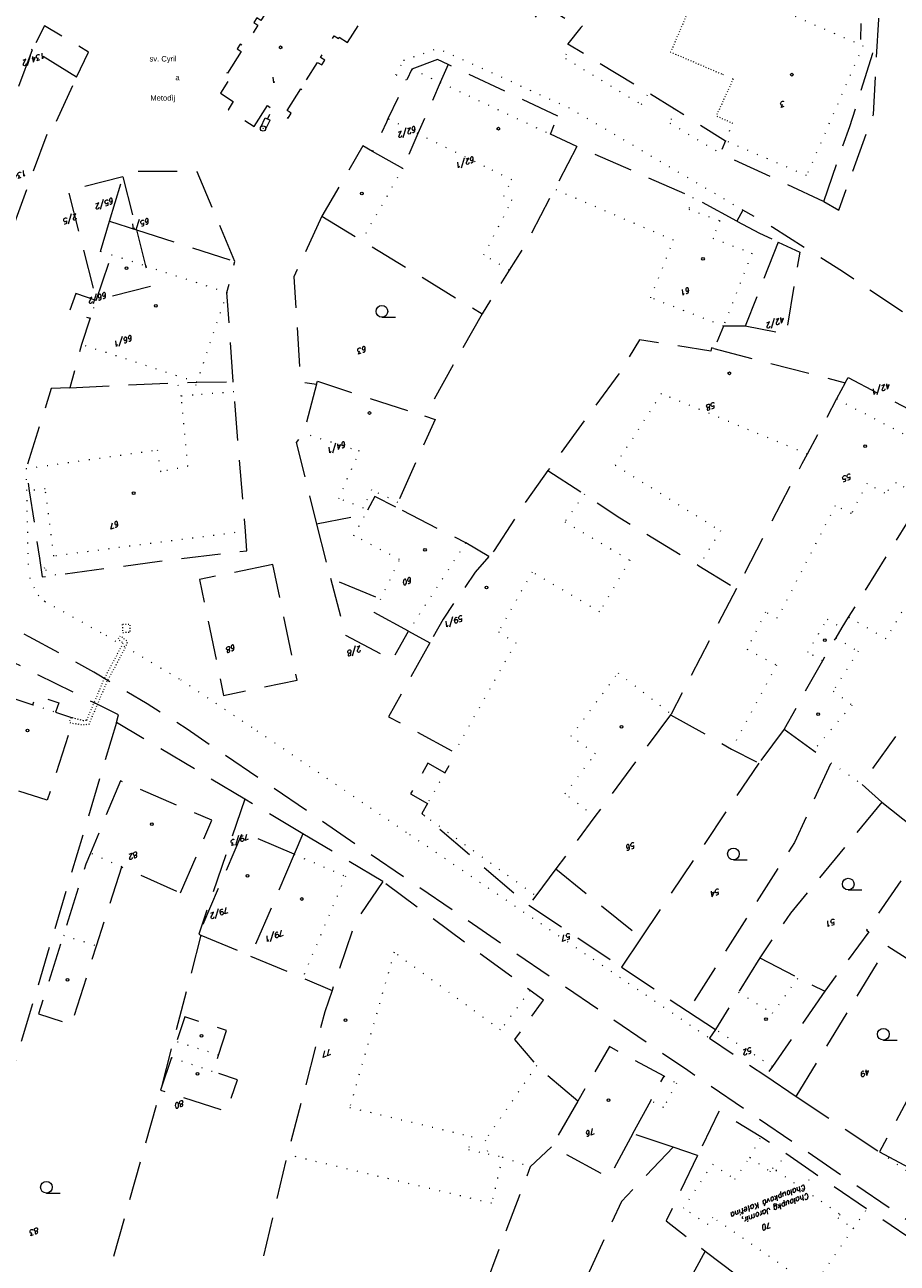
# Model space of a CAD drawing. Header units: metres. Extents: x -626722 to -621116, y -1178216 to -1174550.
# Tile 36 of 86: x -624163 to -624052, y -1176927 to -1176769. Entities that reach past the tile are written whole.
import ezdxf

# ---------------------------------------------------------------- set-up
doc = ezdxf.new("R2010")
doc.units = ezdxf.units.M
doc.header["$MEASUREMENT"] = 0
doc.linetypes.add('DASHEDX2', pattern=[1.5, 1, -0.5])
doc.linetypes.add('DOT', pattern=[0.25, 0, -0.25])
for name, color, linetype, lineweight in [('8_kat_KN_Hranice parcel', 200, 'DASHEDX2', 25), ('8_kat_KN_Majitel', 194, 'DASHEDX2', 15), ('8_kat_KN_Slučkové čáry', 200, 'DOT', 25), ('8_kat_KN_Značky budov', 7, 'Continuous', 0), ('8_kat_KN_Značky kultur', 7, 'Continuous', 0), ('8_kat_KN_Čísla parcel', 200, 'Continuous', 25)]:
    doc.layers.add(name, color=color, linetype=linetype, lineweight=lineweight)
doc.layers.add('8_kat_KN_Pomístní_názvy', color=210, linetype='Continuous')
doc.layers.add('8_kat_KN_Věcná_břemena', color=206, linetype='DOT')
doc.styles.add('ITALIC', font='ITALIC.shx', dxfattribs={"height": 0.15})
doc.styles.add('Style-cs_Working', font='cs_Working.shx')
doc.styles.add('Style-ITALICS', font='ITALICS.shx')

# ---------------------------------------------------------------- blocks, each defined once
blk = doc.blocks.new('4.02')
at = {"layer": '8_kat_KN_Značky budov', "color": 7, "linetype": 'Continuous', "lineweight": 13}
blk.add_circle((-0.01, 0), 0.175, dxfattribs=at)
blk = doc.blocks.new('3.04')
at = {"layer": '8_kat_KN_Značky kultur', "color": 7, "linetype": 'Continuous', "lineweight": 13}
blk.add_line((0.01, 0), (1.76, 0), dxfattribs=at)
blk.add_circle((0.01, 0.75), 0.75, dxfattribs=at)
blk = doc.blocks.new('4.11_5')
at = {"layer": '8_kat_KN_Značky budov', "lineweight": 13}
for p, q in [((0.59, 1.21), (0.88, 1.81)), ((-0.3, 0.15), (0.29, 1.35)), ((0.29, 1.35), (0.89, 1.06)), ((0.3, -0.14), (0.89, 1.06))]:
    blk.add_line(p, q, dxfattribs=at)
for radius in [0.335, 0.0203]:
    blk.add_circle((0, 0), radius, dxfattribs=at)

msp = doc.modelspace()

# ---------------------------------------------------------------- linework, layer by layer
at = {"layer": '8_kat_KN_Hranice parcel', "lineweight": 13, "ltscale": 5}
for p, q in [((-624162.33, -1176772.01), (-624169.98, -1176792.73)), ((-624156.66, -1176775.47), (-624162.33, -1176772.01)), ((-624109.26, -1176773.88), (-624110.6, -1176773.25)), ((-624095.24, -1176780.45), (-624109.26, -1176773.88)), ((-624115.03, -1176787.14), (-624118.89, -1176784.97)), ((-624152.46, -1176793.88), (-624150.75, -1176788.22)), ((-624150.75, -1176788.22), (-624149.02, -1176794.99)), ((-624152.46, -1176793.88), (-624149.02, -1176794.99)), ((-624149.02, -1176794.99), (-624136.46, -1176799.03)), ((-624067.13, -1176796.53), (-624071.33, -1176807.29)), ((-624104.92, -1176805.69), (-624112.26, -1176818.73)), ((-624075.32, -1176810.13), (-624058.59, -1176814.5)), ((-624126.05, -1176832.56), (-624124.27, -1176839.45)), ((-624114.32, -1176846.19), (-624111.57, -1176847.68)), ((-624135.19, -1176867.63), (-624151.59, -1176857.84)), ((-624066.38, -1176858.69), (-624069.6, -1176863.04)), ((-624069.6, -1176863.04), (-624084.62, -1176885.34)), ((-624135.19, -1176867.63), (-624141.08, -1176884.87)), ((-624127.77, -1176872.06), (-624135.19, -1176867.63)), ((-624053.9, -1176868.03), (-624046.86, -1176873.63)), ((-624127.77, -1176872.06), (-624128.89, -1176874.67)), ((-624117.59, -1176878.14), (-624127.77, -1176872.06)), ((-624128.89, -1176874.67), (-624134.46, -1176887.66)), ((-624095.5, -1176876.54), (-624084.62, -1176885.34)), ((-624098.95, -1176881.17), (-624087.13, -1176889.07)), ((-624141.08, -1176884.87), (-624140.8, -1176884.99)), ((-624140.8, -1176884.99), (-624134.46, -1176887.66)), ((-624084.62, -1176885.34), (-624087.13, -1176889.07)), ((-624087.13, -1176889.07), (-624078.7, -1176894.7)), ((-624078.7, -1176894.7), (-624075.14, -1176897.02)), ((-624046.17, -1176897.7), (-624054.21, -1176912.65)), ((-624068.71, -1176902.96), (-624064.84, -1176905.59)), ((-624092.7, -1176906.2), (-624096.05, -1176912.02)), ((-624064.84, -1176905.59), (-624054.21, -1176912.65)), ((-624080.51, -1176912.04), (-624085.66, -1176910.33)), ((-624077.41, -1176913.12), (-624080.51, -1176912.04)), ((-624054.21, -1176912.65), (-624049.82, -1176915.01)), ((-624076.44, -1176925.32), (-624118.18, -1177002.18))]:
    msp.add_line(p, q, dxfattribs=at)
at = {"layer": '8_kat_KN_Hranice parcel', "lineweight": 13, "ltscale": 5, "flags": 128}
for points in [[(-624099.84, -1176732.83), (-624113.32, -1176725.46), (-624121.19, -1176739.93), (-624122.59, -1176747.92), (-624121.64, -1176751.71), (-624117.67, -1176754.09), (-624118.41, -1176756.61), (-624098.48, -1176768.42), (-624097.09, -1176766.32), (-624092.3, -1176769.17)], [(-624061.32, -1176791.35), (-624059.39, -1176792.45), (-624054.98, -1176780.26), (-624054.29, -1176768.07), (-624054.32, -1176763.38), (-624055.62, -1176755.98), (-624059.19, -1176747.83), (-624061.76, -1176744.01), (-624062.52, -1176744.64)], [(-624082.44, -1176757.49), (-624082.78, -1176757.86), (-624085.25, -1176760.58), (-624092.3, -1176769.17)], [(-624122.03, -1176765.94), (-624121.91, -1176765.26), (-624122.16, -1176764.58), (-624122.62, -1176764.67), (-624122.98, -1176763.46), (-624122.46, -1176763.04), (-624122.88, -1176762.49), (-624123.39, -1176762.86), (-624124.84, -1176761.89), (-624124.73, -1176761.27), (-624125.43, -1176761.15), (-624125.58, -1176761.78), (-624127.27, -1176762.15), (-624127.61, -1176761.64), (-624128.22, -1176762.04), (-624130.61, -1176760.65), (-624132.87, -1176764.33), (-624131.82, -1176764.97), (-624131.91, -1176765.1), (-624131.37, -1176765.44), (-624133.13, -1176768.24), (-624133.67, -1176767.9), (-624134.05, -1176768.5), (-624133.52, -1176768.84), (-624135.26, -1176771.61), (-624135.8, -1176771.28), (-624136.17, -1176771.88), (-624135.64, -1176772.21), (-624137.39, -1176775), (-624137.93, -1176774.66), (-624138.31, -1176775.27), (-624137.33, -1176775.96), (-624138.31, -1176777.55), (-624136.68, -1176778.59), (-624137.31, -1176779.65), (-624134, -1176781.8), (-624132.32, -1176779.12), (-624129.66, -1176780.73), (-624129.26, -1176780.1), (-624129.8, -1176779.76), (-624128.06, -1176776.98), (-624127.52, -1176777.32), (-624127.13, -1176776.72), (-624127.68, -1176776.37), (-624125.91, -1176773.6), (-624125.38, -1176773.93), (-624125, -1176773.32), (-624125.54, -1176772.98), (-624123.78, -1176770.2), (-624123.24, -1176770.54), (-624123.16, -1176770.4), (-624122.09, -1176771.06), (-624119.73, -1176767.4), (-624122.03, -1176765.94)], [(-624156.66, -1176775.47), (-624155.13, -1176772.29), (-624160.75, -1176768.95), (-624162.33, -1176772.01)], [(-624092.3, -1176769.17), (-624093.98, -1176771.22), (-624090.28, -1176773.47), (-624083.63, -1176777.51), (-624080.4, -1176779.5), (-624073.85, -1176783.61), (-624074.54, -1176785.19), (-624061.32, -1176791.35)], [(-624061.32, -1176791.35), (-624057.99, -1176781.77), (-624055.04, -1176772.41), (-624056.31, -1176771.47), (-624056.59, -1176771.35), (-624056.55, -1176768.63)], [(-624110.6, -1176773.25), (-624113.88, -1176774.46), (-624114.55, -1176775.86), (-624116.93, -1176780.81), (-624117.12, -1176781.22), (-624118.89, -1176784.97)], [(-624109.26, -1176773.88), (-624110.26, -1176776.16), (-624113.1, -1176782.7), (-624115.03, -1176787.14)], [(-624164.72, -1176794.51), (-624160.03, -1176781.65), (-624159.57, -1176781.85), (-624156.66, -1176775.47)], [(-624092.81, -1176784.35), (-624096.18, -1176782.77), (-624095.24, -1176780.45)], [(-624118.89, -1176784.97), (-624120.14, -1176784.27), (-624125.37, -1176793.23)], [(-624092.81, -1176784.35), (-624095.67, -1176789.79), (-624099.36, -1176796.81), (-624101.48, -1176800.12), (-624104.92, -1176805.69)], [(-624072.4, -1176793.86), (-624078, -1176790.84), (-624092.81, -1176784.35)], [(-624136.46, -1176799.03), (-624141.26, -1176787.56), (-624150.54, -1176787.51), (-624150.75, -1176788.22)], [(-624150.75, -1176788.22), (-624157.73, -1176790.01), (-624154.15, -1176803.98)], [(-623997.07, -1176862.97), (-623994.84, -1176861.26), (-624011.3, -1176840.97), (-624022.85, -1176829.67), (-624036.16, -1176816.92), (-624049.72, -1176806.48), (-624058.92, -1176800.3), (-624067.81, -1176794.67), (-624071.65, -1176792.45), (-624072.4, -1176793.86)], [(-624154.15, -1176803.98), (-624152.2, -1176798.15), (-624153.63, -1176797.74), (-624152.46, -1176793.88)], [(-624125.37, -1176793.23), (-624128.92, -1176800.98), (-624128.09, -1176814.37), (-624126.05, -1176814.69)], [(-624125.37, -1176793.23), (-624120.28, -1176796.32), (-624104.92, -1176805.69)], [(-624072.4, -1176793.86), (-624069.5, -1176795.42), (-624067.13, -1176796.53)], [(-624149.02, -1176794.99), (-624147.85, -1176799.57), (-624147.18, -1176802.19), (-624154.15, -1176803.98)], [(-624067.13, -1176796.53), (-624064.37, -1176797.82), (-624066.14, -1176808.3), (-624071.33, -1176807.29)], [(-624136.67, -1176814.34), (-624137.47, -1176802.96), (-624136.46, -1176799.03)], [(-624154.15, -1176803.98), (-624156.75, -1176803.1), (-624157.58, -1176805.41), (-624154.91, -1176806.26), (-624156.03, -1176809.61), (-624157.51, -1176815.12)], [(-624071.33, -1176807.29), (-624074.11, -1176807.25), (-624075.32, -1176810.13)], [(-624075.32, -1176810.13), (-624075.62, -1176810.05), (-624075.72, -1176810.45), (-624084.84, -1176809), (-624087.46, -1176813.34), (-624096.51, -1176825.71)], [(-624157.51, -1176815.12), (-624159.91, -1176815.24), (-624163.11, -1176825.44), (-624162.7, -1176828.29), (-624161.4, -1176836.86), (-624161.04, -1176839.26), (-624159.29, -1176839.03), (-624146.09, -1176837.28), (-624134.92, -1176835.93), (-624135.11, -1176833.45), (-624136.58, -1176815.66), (-624136.67, -1176814.34)], [(-624157.51, -1176815.12), (-624144.27, -1176814.49), (-624143.79, -1176814.47), (-624141.32, -1176814.43), (-624136.67, -1176814.34)], [(-624126.05, -1176814.69), (-624127.72, -1176820.95), (-624128.65, -1176822.11), (-624126.05, -1176832.56)], [(-624126.05, -1176814.69), (-624125.94, -1176814.3), (-624112.26, -1176818.73)], [(-624058.59, -1176814.5), (-624059.68, -1176816.55), (-624063.43, -1176823.59), (-624064.09, -1176824.82), (-624072.46, -1176840.77)], [(-624058.59, -1176814.5), (-624058.21, -1176813.81), (-624048.66, -1176818.8), (-624049.14, -1176822.06), (-624045.54, -1176823.94)], [(-624112.26, -1176818.73), (-624110.92, -1176819.17), (-624115.66, -1176829.79), (-624115.92, -1176830.37)], [(-624045.54, -1176823.94), (-624048.69, -1176829.14), (-624058.18, -1176844.4), (-624059, -1176845.75), (-624059.78, -1176847.03), (-624061.48, -1176850), (-624066.38, -1176858.69)], [(-624096.51, -1176825.71), (-624099.19, -1176829.46), (-624103.36, -1176835.9), (-624104.06, -1176836.68)], [(-624096.51, -1176825.71), (-624091.85, -1176828.71), (-624087.33, -1176831.74), (-624077.25, -1176837.84), (-624072.46, -1176840.77)], [(-624115.92, -1176830.37), (-624118.59, -1176829), (-624119.83, -1176831.32), (-624126.05, -1176832.56)], [(-624031.24, -1176828.55), (-624035.83, -1176835.77), (-624045.59, -1176850.53), (-624049.41, -1176855.82), (-624051.92, -1176859.29), (-624056.48, -1176865.71), (-624053.9, -1176868.03)], [(-624104.06, -1176836.68), (-624107, -1176834.93), (-624115.92, -1176830.37)], [(-624104.06, -1176836.68), (-624105.81, -1176838.68), (-624109.9, -1176844.65), (-624111.57, -1176847.68)], [(-624131.6, -1176837.67), (-624140.97, -1176839.62), (-624137.9, -1176854.4), (-624128.53, -1176852.45), (-624131.6, -1176837.67)], [(-624043.44, -1176928.35), (-624042.05, -1176927.24), (-624078.66, -1176902.29), (-624120.54, -1176873.73), (-624142.56, -1176858.71), (-624147.64, -1176855.49), (-624154.46, -1176851.43), (-624162.71, -1176846.91), (-624172.01, -1176842.2), (-624175.74, -1176840.59), (-624184.52, -1176839.19)], [(-624124.27, -1176839.45), (-624122.36, -1176846.71), (-624116.39, -1176849.85), (-624114.32, -1176846.19)], [(-624114.32, -1176846.19), (-624118.67, -1176843.8), (-624117.86, -1176842.14), (-624124.27, -1176839.45)], [(-624072.46, -1176840.77), (-624080.78, -1176856.77), (-624080.86, -1176856.87)], [(-624111.57, -1176847.68), (-624116.85, -1176857.11), (-624108.45, -1176861.63), (-624108.23, -1176861.75), (-624109.66, -1176864.27), (-624111.83, -1176863.04), (-624114.05, -1176866.95), (-624111.88, -1176868.18), (-624112.62, -1176869.47), (-624099.35, -1176880.9), (-624098.95, -1176881.17)], [(-624151.59, -1176857.84), (-624151.3, -1176856.88), (-624154.31, -1176855.4), (-624165.26, -1176849.92)], [(-624166.64, -1176854.14), (-624162.26, -1176855.58), (-624161.86, -1176854.37), (-624158.94, -1176855.33), (-624159.34, -1176856.54), (-624157.02, -1176857.31), (-624160.42, -1176867.78), (-624170.08, -1176864.64)], [(-624080.86, -1176856.87), (-624090.51, -1176869.86), (-624095.5, -1176876.54)], [(-624080.86, -1176856.87), (-624073.07, -1176861.25), (-624069.6, -1176863.04)], [(-624151.59, -1176857.84), (-624187.02, -1176976.72), (-624187.17, -1176977.25)], [(-624066.38, -1176858.69), (-624062.63, -1176861.44), (-624060.39, -1176863), (-624065.05, -1176873.15), (-624078.7, -1176894.7)], [(-624143.39, -1176879.59), (-624139.4, -1176870.33), (-624151.08, -1176865.31), (-624154.9, -1176874.53), (-624155.48, -1176875.94), (-624158.34, -1176885), (-624161.52, -1176895.05), (-624157.3, -1176896.39), (-624154.11, -1176886.34), (-624150.89, -1176876.29), (-624143.39, -1176879.59)], [(-624053.9, -1176868.03), (-624065.56, -1176882.17), (-624069.49, -1176887.9)], [(-624128.89, -1176874.67), (-624135.5, -1176871.85), (-624141.08, -1176884.87)], [(-624046.86, -1176873.63), (-624050.12, -1176878.57), (-624051.42, -1176877.94), (-624055.85, -1176884.36), (-624055.55, -1176884.58), (-624061.19, -1176892.15)], [(-624095.5, -1176876.54), (-624098.05, -1176879.96), (-624098.95, -1176881.17)], [(-624117.59, -1176878.14), (-624121.09, -1176883.34), (-624124.05, -1176892.05)], [(-624092.7, -1176906.2), (-624097.77, -1176901.89), (-624097.94, -1176901.64), (-624100.73, -1176898.3), (-624097.32, -1176893.62), (-624097.09, -1176893.31), (-624098.8, -1176892.06), (-624117.59, -1176878.14)], [(-624140.8, -1176884.99), (-624145.96, -1176904.79), (-624168.16, -1176983.4), (-624168.23, -1176983.65)], [(-624134.46, -1176887.66), (-624127.83, -1176890.46), (-624124.05, -1176892.05)], [(-624064.84, -1176905.59), (-624053.14, -1176886.38), (-624043.45, -1176892.64)], [(-624069.49, -1176887.9), (-624072.2, -1176892.29), (-624075.14, -1176897.02)], [(-624069.49, -1176887.9), (-624064.56, -1176890.42), (-624061.19, -1176892.15)], [(-624124.05, -1176892.05), (-624124.99, -1176894.78), (-624129.77, -1176913.02), (-624133.12, -1176927.2)], [(-624061.19, -1176892.15), (-624067.86, -1176901.77), (-624068.71, -1176902.96)], [(-624144.57, -1176900.6), (-624145.96, -1176904.79), (-624137.54, -1176907.46), (-624136.13, -1176903.48), (-624139.23, -1176902.42), (-624138.54, -1176900.3), (-624137.52, -1176897.16), (-624142.85, -1176895.42), (-624143.91, -1176898.6), (-624144.57, -1176900.6)], [(-624075.14, -1176897.02), (-624075.89, -1176898.16), (-624068.71, -1176902.96)], [(-624085.66, -1176910.33), (-624083.39, -1176906.14), (-624081.69, -1176903.01), (-624088.67, -1176899.22), (-624092.7, -1176906.2)], [(-624043.44, -1176928.35), (-624055.82, -1176919.95), (-624062.66, -1176915.3), (-624066.21, -1176912.84), (-624069.35, -1176910.74), (-624074.7, -1176907.49), (-624077.41, -1176913.12)], [(-624085.66, -1176910.33), (-624088.71, -1176915.93), (-624096.05, -1176912.02)], [(-624080.51, -1176912.04), (-624087.13, -1176919), (-624123.77, -1176998.74), (-624124.3, -1176999.9)], [(-624096.05, -1176912.02), (-624098.76, -1176914.57), (-624106.74, -1176935.61)], [(-624077.41, -1176913.12), (-624081.44, -1176921.47), (-624076.44, -1176925.32)], [(-624076.44, -1176925.32), (-624064.31, -1176934.46), (-624058.49, -1176937.82), (-624052.19, -1176941), (-624052.58, -1176942.18)]]:
    msp.add_lwpolyline(points, dxfattribs=at)
at = {"layer": '8_kat_KN_Slučkové čáry', "lineweight": 0, "ltscale": 5}
for p, q in [((-624069.92, -1176765.58), (-624056.59, -1176771.35)), ((-624162.33, -1176772.01), (-624163.44, -1176771.37)), ((-624114.93, -1176773.34), (-624110.59, -1176771.83)), ((-624093.75, -1176779.44), (-624110.59, -1176771.83)), ((-624093.98, -1176771.22), (-624094.29, -1176773.09)), ((-624056.31, -1176771.47), (-624063.5, -1176788.04)), ((-624115.94, -1176775.19), (-624114.93, -1176773.34)), ((-624094.29, -1176773.09), (-624084.6, -1176778.97)), ((-624114.55, -1176775.86), (-624115.94, -1176775.19)), ((-624113.88, -1176774.46), (-624110.26, -1176776.16)), ((-624072.88, -1176775.73), (-624074.36, -1176775.07)), ((-624110.26, -1176776.16), (-624096.18, -1176782.77)), ((-624084.6, -1176778.97), (-624083.63, -1176777.51)), ((-624071.65, -1176792.45), (-624093.75, -1176779.44)), ((-624080.4, -1176779.5), (-624080.94, -1176781.36)), ((-624113.1, -1176782.7), (-624116.93, -1176780.81)), ((-624080.94, -1176781.36), (-624074.54, -1176785.19)), ((-624073.85, -1176783.61), (-624072.91, -1176781.39)), ((-624104.6, -1176786.87), (-624113.1, -1176782.7)), ((-624063.5, -1176788.04), (-624073.85, -1176783.61)), ((-624115.03, -1176787.14), (-624120.28, -1176796.32)), ((-624101.12, -1176788.58), (-624104.6, -1176786.87)), ((-624102.14, -1176790.67), (-624101.12, -1176788.58)), ((-624080.48, -1176796.31), (-624095.67, -1176789.79)), ((-624104.7, -1176798.16), (-624101.07, -1176791.22)), ((-624101.07, -1176791.22), (-624102.14, -1176790.67)), ((-624078, -1176790.84), (-624078.55, -1176792.33)), ((-624078.55, -1176792.33), (-624074.6, -1176793.8)), ((-624074.6, -1176793.8), (-624075.47, -1176796.04)), ((-624075.47, -1176796.04), (-624070.49, -1176797.97)), ((-624083.4, -1176803.64), (-624080.48, -1176796.31)), ((-624152.2, -1176798.15), (-624147.85, -1176799.57)), ((-624101.48, -1176800.12), (-624104.7, -1176798.16)), ((-624070.49, -1176797.97), (-624074.11, -1176807.25)), ((-624147.85, -1176799.57), (-624137.47, -1176802.96)), ((-624154.91, -1176806.26), (-624154.15, -1176803.98)), ((-624137.47, -1176802.96), (-624141.32, -1176814.43)), ((-624074.11, -1176807.25), (-624083.4, -1176803.64)), ((-624141.32, -1176814.43), (-624156.03, -1176809.61)), ((-624143.3, -1176816.2), (-624143.79, -1176814.47)), ((-624141.83, -1176816.08), (-624141.32, -1176814.43)), ((-624141.83, -1176816.08), (-624143.3, -1176816.2)), ((-624142.45, -1176825.14), (-624143.3, -1176816.2)), ((-624136.58, -1176815.66), (-624141.83, -1176816.08)), ((-624082.03, -1176815.88), (-624087.92, -1176825.02)), ((-624063.43, -1176823.59), (-624082.03, -1176815.88)), ((-624059.68, -1176816.55), (-624049.14, -1176822.06)), ((-624121.58, -1176822.91), (-624127.72, -1176820.95)), ((-624120.58, -1176823.23), (-624121.58, -1176822.91)), ((-624163.11, -1176825.44), (-624146.37, -1176823.06)), ((-624146.37, -1176823.06), (-624145.96, -1176825.81)), ((-624123.19, -1176829.26), (-624120.58, -1176823.23)), ((-624163.11, -1176825.44), (-624162.83, -1176838.87)), ((-624145.96, -1176825.81), (-624145.16, -1176825.66)), ((-624145.16, -1176825.66), (-624142.45, -1176825.14)), ((-624087.92, -1176825.02), (-624074.47, -1176833.41)), ((-624055.79, -1176827.35), (-624057.79, -1176831.2)), ((-624053.53, -1176828.59), (-624055.79, -1176827.35)), ((-624052.07, -1176827.25), (-624053.53, -1176828.59)), ((-624048.69, -1176829.14), (-624052.07, -1176827.25)), ((-624160.67, -1176828.01), (-624162.7, -1176828.29)), ((-624159.56, -1176836.61), (-624160.67, -1176828.01)), ((-624120.05, -1176830.48), (-624123.19, -1176829.26)), ((-624119.02, -1176828.16), (-624120.05, -1176830.48)), ((-624115.66, -1176829.79), (-624119.02, -1176828.16)), ((-624091.85, -1176828.71), (-624094.37, -1176832.25)), ((-624059.85, -1176830.18), (-624067.22, -1176844.55)), ((-624057.79, -1176831.2), (-624059.85, -1176830.18)), ((-624121.27, -1176834.01), (-624119.83, -1176831.32)), ((-624094.37, -1176832.25), (-624086.04, -1176837.14)), ((-624135.11, -1176833.45), (-624159.56, -1176836.61)), ((-624115.44, -1176837.05), (-624121.27, -1176834.01)), ((-624074.47, -1176833.41), (-624077.25, -1176837.84)), ((-624107, -1176834.93), (-624114.32, -1176846.19)), ((-624045.87, -1176834.49), (-624053.36, -1176847.17)), ((-624161.4, -1176836.86), (-624160.65, -1176838.37)), ((-624117.86, -1176842.14), (-624115.44, -1176837.05)), ((-624086.04, -1176837.14), (-624089.92, -1176843.71)), ((-624160.65, -1176838.37), (-624159.29, -1176839.03)), ((-624098.53, -1176838.67), (-624102.84, -1176846.28)), ((-624089.92, -1176843.71), (-624098.53, -1176838.67)), ((-624162.02, -1176840.7), (-624162.83, -1176838.87)), ((-624161.5, -1176841.69), (-624162.02, -1176840.7)), ((-624160.73, -1176842.39), (-624161.5, -1176841.69)), ((-624160.73, -1176842.39), (-624152.94, -1176846.72)), ((-624068.73, -1176843.77), (-624071.11, -1176848.49)), ((-624067.22, -1176844.55), (-624068.73, -1176843.77)), ((-624063.36, -1176848.89), (-624060.88, -1176844.65)), ((-624060.88, -1176844.65), (-624059, -1176845.75)), ((-624053.36, -1176847.17), (-624058.18, -1176844.4)), ((-624102.84, -1176846.28), (-624100.62, -1176847.69)), ((-624152.94, -1176846.72), (-624143.38, -1176852.4)), ((-624100.62, -1176847.69), (-624108.45, -1176861.63)), ((-624059.78, -1176847.03), (-624056.93, -1176848.77)), ((-624071.11, -1176848.49), (-624067.34, -1176850.54)), ((-624061.48, -1176850), (-624063.36, -1176848.89)), ((-624056.93, -1176848.77), (-624060.1, -1176853.84)), ((-624067.34, -1176850.54), (-624073.07, -1176861.25)), ((-624143.38, -1176852.4), (-624133.66, -1176858.9)), ((-624093.55, -1176859.6), (-624087.57, -1176851.52)), ((-624087.57, -1176851.52), (-624080.78, -1176856.77)), ((-624060.1, -1176853.84), (-624057.71, -1176855.63)), ((-624162.26, -1176855.58), (-624159.34, -1176856.54)), ((-624057.71, -1176855.63), (-624062.63, -1176861.44)), ((-624133.66, -1176858.9), (-624114.17, -1176872.14)), ((-624090.46, -1176861.85), (-624093.55, -1176859.6)), ((-624094.34, -1176866.96), (-624090.46, -1176861.85)), ((-624060.39, -1176863), (-624056.48, -1176865.71)), ((-624109.66, -1176864.27), (-624111.88, -1176868.18)), ((-624090.51, -1176869.86), (-624094.34, -1176866.96)), ((-624112.62, -1176869.47), (-624098.05, -1176879.96)), ((-624114.17, -1176872.14), (-624075.89, -1176898.16)), ((-624150.89, -1176876.29), (-624154.9, -1176874.53)), ((-624128.89, -1176874.67), (-624122.34, -1176877.47)), ((-624122.34, -1176877.47), (-624127.83, -1176890.46)), ((-624158.34, -1176885), (-624154.11, -1176886.34)), ((-624116.13, -1176887.18), (-624121.81, -1176906.98)), ((-624102.56, -1176897.1), (-624116.13, -1176887.18)), ((-624067.86, -1176894.96), (-624064.56, -1176890.42)), ((-624098.8, -1176892.06), (-624102.56, -1176897.1)), ((-624072.2, -1176892.29), (-624067.86, -1176894.96)), ((-624067.86, -1176901.77), (-624075.14, -1176897.02)), ((-624138.54, -1176900.3), (-624143.91, -1176898.6)), ((-624144.57, -1176900.6), (-624139.23, -1176902.42)), ((-624097.94, -1176901.64), (-624104.52, -1176911.15)), ((-624081.69, -1176903.01), (-624080.09, -1176903.88)), ((-624080.09, -1176903.88), (-624081.74, -1176906.98)), ((-624081.74, -1176906.98), (-624083.39, -1176906.14)), ((-624121.81, -1176906.98), (-624106.25, -1176910.69)), ((-624106.25, -1176910.69), (-624106.65, -1176912.37)), ((-624104.52, -1176911.15), (-624104.16, -1176912.91)), ((-624070.76, -1176913.36), (-624069.35, -1176910.74)), ((-624103.7, -1176919.22), (-624129.77, -1176913.02)), ((-624106.65, -1176912.37), (-624104.16, -1176912.91)), ((-624104.16, -1176912.91), (-624102.32, -1176913.31)), ((-624067.41, -1176915.02), (-624066.21, -1176912.84)), ((-624054.21, -1176912.65), (-624037.19, -1176924.64)), ((-624102.32, -1176913.31), (-624103.7, -1176919.22)), ((-624102.32, -1176913.31), (-624098.76, -1176914.57)), ((-624079.22, -1176919.86), (-624075.53, -1176914.23)), ((-624075.53, -1176914.23), (-624072.66, -1176916.13)), ((-624072.66, -1176916.13), (-624070.76, -1176913.36)), ((-624070.76, -1176913.36), (-624068.15, -1176915.15)), ((-624068.15, -1176915.15), (-624067.85, -1176914.71)), ((-624067.85, -1176914.71), (-624067.41, -1176915.02)), ((-624067.41, -1176915.02), (-624063.88, -1176917.44)), ((-624063.88, -1176917.44), (-624062.66, -1176915.3)), ((-624063.88, -1176917.44), (-624059.23, -1176920.63)), ((-624076.07, -1176921.93), (-624079.22, -1176919.86)), ((-624059.23, -1176920.63), (-624059.53, -1176921.06)), ((-624057.55, -1176922.42), (-624055.82, -1176919.95)), ((-624075.47, -1176921.01), (-624076.07, -1176921.93)), ((-624062.69, -1176929.87), (-624075.47, -1176921.01)), ((-624057.55, -1176922.42), (-624062.69, -1176929.87)), ((-624059.53, -1176921.06), (-624057.55, -1176922.42))]:
    msp.add_line(p, q, dxfattribs=at)
at = {"layer": '8_kat_KN_Slučkové čáry', "lineweight": 0, "flags": 128}
for points in [[(-624069.92, -1176765.58), (-624076.72, -1176762.64), (-624080.85, -1176772.29), (-624074.36, -1176775.07)], [(-624072.88, -1176775.73), (-624075.03, -1176780.42), (-624072.91, -1176781.39)]]:
    msp.add_lwpolyline(points, dxfattribs=at)
at = {"layer": '8_kat_KN_Věcná_břemena', "lineweight": 0, "flags": 128}
for points in [[(-624150.83, -1176845.35), (-624150.81, -1176846.35), (-624149.81, -1176846.33), (-624149.83, -1176845.33), (-624150.83, -1176845.35)], [(-624153.13, -1176852.22), (-624154.45, -1176855.33), (-624154.31, -1176855.4), (-624154, -1176855.55), (-624152.7, -1176852.48), (-624150.35, -1176848.16), (-624150.14, -1176847.53), (-624151.07, -1176846.8), (-624151.38, -1176847.2), (-624150.72, -1176847.72), (-624153.13, -1176852.22)], [(-624155.41, -1176857.58), (-624155.78, -1176857.63), (-624157.02, -1176857.31), (-624157.37, -1176857.19), (-624157.61, -1176857.82), (-624157.23, -1176857.95), (-624155.82, -1176858.13), (-624155.06, -1176858.05), (-624154, -1176855.55), (-624154.31, -1176855.4), (-624154.45, -1176855.33), (-624155.41, -1176857.58)]]:
    msp.add_lwpolyline(points, close=True, dxfattribs=at)

# ---------------------------------------------------------------- block references
at = {"layer": '8_kat_KN_Značky budov', "lineweight": 13}
for name, p in [('4.02', (-624130.61, -1176771.68)), ('4.02', (-624065.38, -1176775.17)), ('4.11_5', (-624132.87, -1176782.04)), ('4.02', (-624102.83, -1176782.06)), ('4.02', (-624120.24, -1176790.35)), ('4.02', (-624076.71, -1176798.66)), ('4.02', (-624150.3, -1176799.88)), ('4.02', (-624146.53, -1176804.67)), ('4.02', (-624073.35, -1176813.29)), ('4.02', (-624119.27, -1176818.35)), ('4.02', (-624056.01, -1176822.57)), ('4.02', (-624149.37, -1176828.58)), ('4.02', (-624112.19, -1176835.8)), ('4.02', (-624104.35, -1176840.64)), ('4.02', (-624061.18, -1176847.36)), ('4.02', (-624062.03, -1176856.79)), ('4.02', (-624162.93, -1176858.86)), ('4.02', (-624087.12, -1176858.41)), ('4.02', (-624147.06, -1176870.82)), ('4.02', (-624134.83, -1176877.42)), ('4.02', (-624127.9, -1176880.38)), ('4.02', (-624157.81, -1176890.69)), ('4.02', (-624122.32, -1176895.85)), ('4.02', (-624068.67, -1176895.72)), ('4.02', (-624140.7, -1176897.86)), ('4.02', (-624141.23, -1176902.71)), ('4.02', (-624088.76, -1176906.07)), ('4.02', (-624067.49, -1176919.43))]:
    msp.add_blockref(name, p, dxfattribs=at)
at = {"layer": '8_kat_KN_Značky kultur', "lineweight": 13}
for p in [(-624117.71, -1176806.13), (-624072.85, -1176875.38), (-624058.2, -1176879.23), (-624053.71, -1176898.39), (-624160.52, -1176917.92)]:
    msp.add_blockref('3.04', p, dxfattribs=at)

# ---------------------------------------------------------------- texts
at = {"layer": '8_kat_KN_Majitel', "linetype": 'Continuous', "lineweight": 0, "insert": (-624063.03, -1176918.536), "char_height": 0.7, "width": 13.40869, "attachment_point": 1, "rotation": 201, "style": 'ITALIC'}
msp.add_mtext('Chaloupka Jaromír, Chaloupková Kateřina', dxfattribs=at)
at = {"layer": '8_kat_KN_Pomístní_názvy', "lineweight": 0, "style": 'Style-cs_Working'}
for s, p in [('sv. Cyril', (-624147.35, -1176773.49)), ('a', (-624144.05, -1176775.88)), ('Metodìj', (-624147.25, -1176778.49))]:
    msp.add_text(s, height=0.7, dxfattribs=at).set_placement(p)
at = {"layer": '8_kat_KN_Čísla parcel', "lineweight": 0, "style": 'Style-ITALICS'}
for s, p in [('134/2', (-624160.769, -1176772.294)), ('1', (-624131.28, -1176775.38)), ('3', (-624066.36, -1176778.48)), ('62/2', (-624113.405, -1176781.688)), ('62/1', (-624105.97, -1176785.56)), ('134/1', (-624163.146, -1176787.304)), ('65/2', (-624152.024, -1176790.834)), ('2/5', (-624156.68, -1176792.9)), ('65/1', (-624147.45, -1176793.42)), ('61', (-624078.48, -1176802.25)), ('66/2', (-624152.9, -1176802.88)), ('42/2', (-624066.408, -1176806.029)), ('66/1', (-624149.62, -1176808.34)), ('63', (-624119.76, -1176809.74)), ('42/1', (-624052.9, -1176814.47)), ('58', (-624075.24, -1176816.92)), ('64/1', (-624122.38, -1176821.93)), ('55', (-624057.89, -1176826.04)), ('67', (-624151.34, -1176832.07)), ('60', (-624113.97, -1176839.25)), ('59/1', (-624107.44, -1176844.13)), ('68', (-624136.5, -1176847.85)), ('2/8', (-624120.43, -1176848.05)), ('79/3', (-624134.743, -1176872.01)), ('56', (-624085.48, -1176873.1)), ('82', (-624148.94, -1176874.29)), ('54', (-624074.7, -1176879.01)), ('79/2', (-624137.36, -1176881.38)), ('51', (-624059.94, -1176882.85)), ('79/1', (-624130.31, -1176884.29)), ('57', (-624093.71, -1176884.68)), ('77', (-624124.24, -1176899.49)), ('52', (-624070.55, -1176899.26)), ('49', (-624055.54, -1176902.03)), ('80', (-624143.06, -1176906.03)), ('76', (-624090.61, -1176909.6)), ('83', (-624161.58, -1176922.25)), ('70', (-624068.135, -1176921.583))]:
    msp.add_text(s, height=0.7, rotation=201, dxfattribs=at).set_placement(p)

doc.saveas('drawing.dxf')
